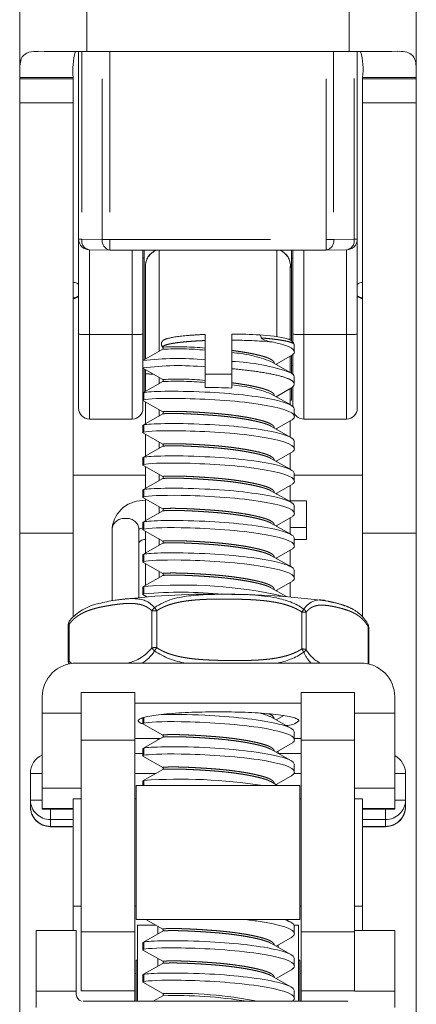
# Model space of a CAD drawing. Header units: millimetres. Extents: x 84 to 331, y 91 to 240.
# Tile 11 of 12: x 316 to 323, y 192 to 210. Entities that reach past the tile are written whole.
import ezdxf

# ---------------------------------------------------------------- set-up
doc = ezdxf.new("R2010")
doc.units = ezdxf.units.MM
doc.header["$MEASUREMENT"] = 0
doc.linetypes.add('DASHEDBIDOT', pattern=[12.4, 3, -3, 0.2, -3, 0.2, -3])
doc.layers.add('Layer0000', color=7, linetype='Continuous', lineweight=20)

msp = doc.modelspace()

# ---------------------------------------------------------------- linework, layer by layer
at = {"layer": 'Layer0000', "color": 7, "linetype": 'Continuous', "lineweight": 20}
for p, q in [((315.871, 211.689), (315.871, 209.189)), ((323.271, 209.189), (323.271, 211.689)), ((316.19, 209.677), (316.213, 209.677)), ((316.971, 209.672), (316.971, 206.172)), ((317.121, 209.672), (322.021, 209.672)), ((322.171, 206.172), (322.171, 209.672)), ((322.929, 209.677), (322.951, 209.678)), ((315.871, 209.189), (315.871, 209.164)), ((315.871, 209.164), (316.871, 209.164)), ((315.871, 208.718), (315.871, 209.163)), ((316.871, 209.164), (316.871, 209.189)), ((316.871, 209.163), (316.871, 208.718)), ((322.271, 209.189), (322.271, 209.164)), ((322.271, 209.164), (323.271, 209.164)), ((322.271, 208.718), (322.271, 209.163)), ((323.271, 209.164), (323.271, 209.189)), ((323.271, 209.163), (323.271, 208.718)), ((315.871, 200.686), (315.871, 208.718)), ((316.871, 208.718), (315.871, 208.718)), ((316.871, 208.718), (316.871, 200.686)), ((322.271, 200.686), (322.271, 208.718)), ((323.271, 208.718), (322.271, 208.718)), ((323.271, 208.718), (323.271, 200.686)), ((316.971, 204.395), (316.971, 206.172)), ((322.171, 206.172), (322.171, 204.395)), ((317.171, 205.972), (317.554, 205.967)), ((317.554, 205.966), (317.551, 205.967)), ((317.554, 205.967), (321.588, 205.967)), ((318.171, 205.967), (318.171, 204.395)), ((318.196, 205.967), (318.196, 203.92)), ((320.946, 204.269), (320.946, 205.967)), ((320.971, 204.395), (320.971, 205.967)), ((321.591, 205.967), (321.586, 205.967)), ((321.588, 205.967), (321.971, 205.972)), ((318.171, 205.814), (318.196, 205.814)), ((320.946, 205.814), (320.971, 205.814)), ((318.221, 203.935), (318.221, 205.642)), ((320.921, 205.642), (320.921, 204.286)), ((316.971, 203.014), (316.971, 204.395)), ((318.171, 204.395), (318.171, 203.905)), ((320.971, 204.249), (320.971, 204.395)), ((322.171, 204.395), (322.171, 203.014)), ((319.331, 204.279), (319.331, 204.139)), ((319.831, 204.286), (319.831, 204.094)), ((320.996, 204.198), (320.996, 204.206)), ((320.996, 204.198), (320.996, 204.068)), ((318.541, 204.117), (318.17, 203.905)), ((319.331, 204.139), (319.331, 204.1)), ((319.331, 204.1), (319.331, 203.921)), ((319.831, 204.055), (319.831, 203.889)), ((320.946, 203.668), (320.946, 204.001)), ((320.971, 203.648), (320.971, 204.02)), ((318.166, 203.901), (318.166, 203.767)), ((319.331, 203.921), (319.331, 203.786)), ((319.831, 203.753), (319.831, 203.888)), ((320.928, 203.679), (320.558, 203.889)), ((320.654, 203.835), (320.93, 203.991)), ((320.921, 203.986), (320.921, 203.683)), ((320.946, 203.814), (320.971, 203.814)), ((318.17, 203.763), (318.541, 203.552)), ((318.171, 203.762), (318.171, 203.302)), ((318.196, 203.748), (318.196, 203.317)), ((318.221, 203.657), (318.221, 203.733)), ((318.221, 203.331), (318.221, 203.657)), ((319.331, 203.535), (319.331, 203.786)), ((319.831, 203.754), (319.831, 203.49)), ((318.541, 203.513), (318.17, 203.302)), ((319.331, 203.401), (319.331, 203.496)), ((319.831, 203.451), (319.831, 203.394)), ((320.996, 203.6), (320.996, 203.465)), ((318.166, 203.298), (318.166, 203.163)), ((320.928, 203.076), (320.558, 203.286)), ((320.654, 203.231), (320.93, 203.388)), ((320.921, 203.383), (320.921, 203.079)), ((320.946, 203.164), (320.946, 203.398)), ((320.971, 203.044), (320.971, 203.417)), ((318.17, 203.159), (318.541, 202.948)), ((318.171, 203.159), (318.171, 203.014)), ((318.221, 202.728), (318.221, 203.13)), ((320.921, 203.164), (320.946, 203.164)), ((318.541, 202.91), (318.17, 202.699)), ((320.996, 202.996), (320.996, 202.862)), ((317.171, 202.814), (317.971, 202.814)), ((320.654, 202.628), (320.93, 202.785)), ((320.921, 202.78), (320.921, 202.476)), ((321.171, 202.814), (321.971, 202.814)), ((318.166, 202.695), (318.166, 202.56)), ((318.17, 202.556), (318.541, 202.345)), ((318.221, 202.125), (318.221, 202.527)), ((320.928, 202.472), (320.558, 202.683)), ((320.996, 202.393), (320.996, 202.258)), ((318.541, 202.307), (318.17, 202.096)), ((320.654, 202.025), (320.93, 202.181)), ((320.921, 202.176), (320.921, 201.873)), ((318.166, 202.092), (318.166, 201.957)), ((320.928, 201.869), (320.558, 202.079)), ((318.17, 201.953), (318.541, 201.742)), ((318.221, 201.521), (318.221, 201.924)), ((320.996, 201.79), (320.996, 201.655)), ((318.221, 201.765), (316.871, 201.765)), ((318.541, 201.703), (318.17, 201.492)), ((322.271, 201.765), (320.996, 201.765)), ((318.166, 201.488), (318.166, 201.353)), ((320.928, 201.266), (320.558, 201.476)), ((320.654, 201.421), (320.93, 201.578)), ((320.921, 201.573), (320.921, 201.27)), ((318.17, 201.35), (318.541, 201.138)), ((318.221, 200.918), (318.221, 201.32)), ((320.921, 201.288), (321.221, 201.288)), ((321.221, 201.217), (321.221, 201.288)), ((318.541, 201.1), (318.17, 200.889)), ((320.996, 201.187), (320.996, 201.052)), ((321.221, 200.788), (321.221, 201.217)), ((318.166, 200.885), (318.166, 200.75)), ((320.928, 200.663), (320.558, 200.873)), ((320.654, 200.818), (320.93, 200.975)), ((320.921, 200.97), (320.921, 200.666)), ((317.596, 200.777), (317.596, 199.422)), ((318.096, 199.484), (318.096, 200.777)), ((318.17, 200.746), (318.541, 200.535)), ((318.221, 200.315), (318.221, 200.717)), ((320.921, 200.788), (321.221, 200.788)), ((321.221, 200.564), (321.221, 200.788)), ((315.871, 184.955), (315.871, 200.686)), ((315.871, 200.686), (316.871, 200.686)), ((316.871, 200.686), (316.871, 199.123)), ((320.996, 200.583), (320.996, 200.448)), ((320.996, 200.564), (321.221, 200.564)), ((322.271, 199.12), (322.271, 200.686)), ((322.271, 200.686), (323.271, 200.686)), ((323.271, 200.686), (323.271, 185.136)), ((318.541, 200.497), (318.17, 200.286)), ((320.654, 200.215), (320.93, 200.372)), ((320.921, 200.366), (320.921, 200.063)), ((318.166, 200.282), (318.166, 200.147)), ((318.17, 200.143), (318.541, 199.932)), ((320.928, 200.059), (320.558, 200.269)), ((318.221, 199.712), (318.221, 200.114)), ((320.996, 199.98), (320.996, 199.845)), ((318.541, 199.893), (318.17, 199.682)), ((320.654, 199.611), (320.93, 199.768)), ((318.166, 199.678), (318.166, 199.543)), ((320.847, 199.502), (320.558, 199.666)), ((320.921, 199.763), (320.921, 199.496)), ((318.17, 199.54), (318.246, 199.496)), ((318.221, 199.495), (318.221, 199.51)), ((316.778, 198.29), (316.778, 198.979)), ((322.385, 198.241), (322.385, 198.93)), ((316.926, 198.258), (322.236, 198.258)), ((316.291, 197.324), (316.291, 197.627)), ((318.021, 197.712), (317.021, 197.712)), ((317.021, 196.822), (317.021, 197.712)), ((318.021, 197.712), (318.021, 196.822)), ((322.121, 197.712), (321.121, 197.712)), ((321.121, 196.822), (321.121, 197.712)), ((322.121, 197.712), (322.121, 196.822)), ((322.871, 197.324), (322.871, 197.627)), ((321.121, 197.513), (318.021, 197.513)), ((316.291, 195.922), (316.291, 197.324)), ((318.166, 197.238), (318.166, 197.13)), ((320.928, 197.043), (320.558, 197.253)), ((320.654, 197.198), (320.798, 197.28)), ((322.871, 195.922), (322.871, 197.324)), ((318.17, 197.126), (318.541, 196.915)), ((318.021, 196.853), (318.5, 196.853)), ((318.541, 196.877), (318.17, 196.666)), ((318.446, 196.823), (318.446, 196.853)), ((320.996, 196.963), (320.996, 196.829)), ((320.996, 196.853), (321.121, 196.853)), ((317.021, 193.244), (317.021, 196.822)), ((318.021, 196.822), (318.021, 193.244)), ((318.166, 196.662), (318.166, 196.527)), ((320.928, 196.439), (320.558, 196.65)), ((320.654, 196.595), (320.93, 196.752)), ((321.121, 193.244), (321.121, 196.822)), ((322.121, 196.822), (322.121, 193.244)), ((318.021, 196.574), (318.166, 196.574)), ((318.17, 196.523), (318.541, 196.312)), ((320.691, 196.574), (321.121, 196.574)), ((320.696, 196.619), (320.696, 196.574)), ((320.996, 196.36), (320.996, 196.225)), ((316.071, 195.702), (316.071, 196.199)), ((318.541, 196.274), (318.17, 196.062)), ((320.654, 195.992), (320.93, 196.148)), ((323.071, 196.199), (323.071, 195.702)), ((316.291, 195.543), (316.291, 195.922)), ((321.096, 195.974), (318.046, 195.974)), ((318.046, 195.974), (318.046, 194.949)), ((318.166, 196.059), (318.166, 195.974)), ((320.685, 195.974), (320.558, 196.046)), ((321.096, 194.949), (321.096, 195.974)), ((322.871, 195.543), (322.871, 195.922)), ((316.071, 195.702), (316.071, 195.583)), ((316.291, 195.535), (316.291, 195.543)), ((317.021, 195.724), (316.871, 195.724)), ((316.871, 195.724), (316.871, 194.904)), ((318.046, 195.724), (318.021, 195.724)), ((321.121, 195.724), (321.096, 195.724)), ((322.271, 195.724), (322.121, 195.724)), ((322.271, 195.724), (322.271, 194.904)), ((322.871, 195.535), (322.871, 195.543)), ((323.071, 195.702), (323.071, 195.583)), ((316.871, 195.535), (316.291, 195.535)), ((322.871, 195.535), (322.271, 195.535)), ((316.446, 195.204), (316.745, 195.204)), ((322.696, 195.204), (322.397, 195.204)), ((316.871, 194.904), (316.871, 193.724)), ((318.046, 194.949), (318.046, 193.474)), ((321.096, 193.474), (321.096, 194.949)), ((322.271, 194.904), (322.271, 193.724)), ((317.021, 193.724), (316.871, 193.724)), ((316.871, 193.724), (316.871, 193.265)), ((318.046, 193.724), (318.021, 193.724)), ((321.121, 193.724), (321.096, 193.724)), ((322.271, 193.724), (322.121, 193.724)), ((322.271, 193.265), (322.271, 193.724)), ((321.096, 193.474), (318.046, 193.474)), ((318.071, 193.366), (318.417, 193.366)), ((318.071, 193.366), (318.071, 191.947)), ((318.227, 193.474), (318.541, 193.295)), ((318.446, 193.203), (318.446, 193.349)), ((320.928, 193.423), (320.837, 193.474)), ((320.991, 193.366), (321.071, 193.366)), ((320.996, 193.344), (320.996, 193.209)), ((321.071, 191.947), (321.071, 193.366)), ((316.928, 193.265), (316.178, 193.265)), ((316.178, 193.265), (316.178, 192.135)), ((316.928, 192.135), (316.928, 193.265)), ((317.021, 192.14), (317.021, 193.244)), ((318.021, 193.244), (318.021, 192.14)), ((318.541, 193.257), (318.17, 193.046)), ((321.121, 192.14), (321.121, 193.244)), ((322.121, 193.265), (322.871, 193.265)), ((322.121, 193.244), (322.121, 192.14)), ((322.871, 192.135), (322.871, 193.265)), ((318.166, 193.042), (318.166, 192.907)), ((320.928, 192.82), (320.558, 193.03)), ((320.654, 192.975), (320.93, 193.132)), ((320.696, 192.999), (320.696, 192.951)), ((318.17, 192.903), (318.541, 192.692)), ((318.071, 192.716), (318.046, 192.716)), ((318.046, 192.716), (318.046, 191.947)), ((318.541, 192.654), (318.17, 192.443)), ((318.446, 192.677), (318.446, 192.746)), ((320.996, 192.74), (320.996, 192.605)), ((321.096, 192.716), (321.071, 192.716)), ((321.096, 191.947), (321.096, 192.716)), ((318.046, 192.466), (318.021, 192.466)), ((318.166, 192.439), (318.166, 192.304)), ((320.928, 192.216), (320.558, 192.426)), ((320.654, 192.372), (320.93, 192.529)), ((321.121, 192.466), (321.096, 192.466)), ((318.17, 192.3), (318.541, 192.089)), ((316.178, 192.135), (316.178, 191.833)), ((316.928, 192.073), (316.928, 192.135)), ((318.021, 192.14), (318.021, 191.947)), ((318.541, 192.05), (318.359, 191.947)), ((320.996, 192.137), (320.996, 192.002)), ((321.121, 191.947), (321.121, 192.14)), ((322.871, 192.135), (322.871, 191.833)), ((321.994, 191.947), (317.055, 191.947)), ((320.975, 191.958), (320.963, 191.947))]:
    msp.add_line(p, q, dxfattribs=at)
at = {"layer": 'Layer0000', "color": 251, "linetype": 'DASHEDBIDOT', "lineweight": 5, "true_color": 0x606060}
for p, q in [((317.121, 211.672), (317.121, 209.672)), ((322.021, 209.672), (322.021, 211.672)), ((317.03, 209.672), (317.03, 206.17)), ((317.413, 206.165), (317.413, 209.672)), ((317.554, 209.672), (317.554, 206.164)), ((321.588, 206.164), (321.588, 209.672)), ((321.73, 209.672), (321.73, 206.165)), ((322.113, 206.17), (322.113, 209.672)), ((316.871, 209.189), (315.871, 209.189)), ((323.271, 209.189), (322.271, 209.189)), ((317.03, 206.17), (317.413, 206.165)), ((317.554, 206.164), (321.588, 206.164)), ((317.554, 206.164), (317.554, 205.967)), ((321.588, 206.164), (321.73, 206.165)), ((321.588, 205.966), (321.588, 206.164)), ((321.73, 206.165), (322.113, 206.17)), ((317.171, 205.972), (317.171, 204.393)), ((317.971, 204.393), (317.971, 205.967)), ((318.471, 205.967), (318.471, 204.077)), ((320.671, 204.35), (320.671, 205.967)), ((321.171, 205.967), (321.171, 204.393)), ((321.971, 204.393), (321.971, 205.972)), ((317.171, 204.393), (317.971, 204.393)), ((317.171, 204.393), (317.171, 202.814)), ((317.971, 202.814), (317.971, 204.393)), ((321.171, 204.393), (321.971, 204.393)), ((321.171, 204.393), (321.171, 202.814)), ((321.971, 202.814), (321.971, 204.393)), ((320.671, 203.825), (320.671, 203.844)), ((319.331, 203.654), (319.831, 203.654)), ((318.471, 203.591), (318.471, 203.474)), ((318.187, 203.308), (318.187, 203.173)), ((320.671, 203.221), (320.671, 203.241)), ((318.471, 202.988), (318.471, 202.87)), ((318.187, 202.57), (318.187, 202.705)), ((320.671, 202.618), (320.671, 202.638)), ((318.471, 202.385), (318.471, 202.267)), ((318.187, 201.966), (318.187, 202.101)), ((320.671, 202.015), (320.671, 202.034)), ((318.471, 201.781), (318.471, 201.664)), ((318.187, 201.363), (318.187, 201.498)), ((320.671, 201.412), (320.671, 201.431)), ((318.471, 201.178), (318.471, 201.06)), ((318.187, 200.76), (318.187, 200.895)), ((320.671, 200.808), (320.671, 200.828)), ((318.471, 200.575), (318.471, 200.457)), ((318.187, 200.157), (318.187, 200.291)), ((320.671, 200.205), (320.671, 200.224)), ((318.471, 199.971), (318.471, 199.854)), ((318.187, 199.553), (318.187, 199.688)), ((320.671, 199.602), (320.671, 199.621)), ((318.34, 198.543), (318.34, 199.232)), ((318.429, 199.236), (318.429, 198.547)), ((321.134, 199.212), (321.171, 199.266)), ((321.134, 198.523), (321.134, 199.212)), ((321.215, 199.206), (321.215, 198.517)), ((316.795, 198.985), (316.795, 198.296)), ((322.375, 198.246), (322.375, 198.935)), ((318.429, 198.547), (318.387, 198.487)), ((322.374, 198.243), (322.375, 198.246)), ((322.375, 198.246), (322.376, 198.243)), ((317.021, 197.324), (316.291, 197.324)), ((318.187, 197.14), (318.187, 197.244)), ((322.871, 197.324), (322.121, 197.324)), ((318.021, 196.822), (317.021, 196.822)), ((318.187, 196.537), (318.187, 196.672)), ((322.121, 196.822), (321.121, 196.822)), ((318.405, 196.196), (318.021, 196.196)), ((321.121, 196.196), (320.987, 196.196)), ((316.291, 195.922), (317.021, 195.922)), ((318.187, 195.974), (318.187, 196.068)), ((322.121, 195.922), (322.871, 195.922)), ((316.291, 195.543), (316.871, 195.543)), ((322.271, 195.543), (322.871, 195.543)), ((316.446, 195.535), (316.446, 195.338)), ((322.696, 195.535), (322.696, 195.338)), ((316.871, 195.338), (316.446, 195.338)), ((316.446, 195.338), (316.446, 195.211)), ((316.446, 195.211), (316.745, 195.211)), ((316.446, 195.211), (316.446, 195.204)), ((316.745, 195.204), (316.745, 195.211)), ((322.696, 195.338), (322.271, 195.338)), ((322.397, 195.211), (322.696, 195.211)), ((322.397, 195.211), (322.397, 195.204)), ((322.696, 195.211), (322.696, 195.338)), ((322.696, 195.211), (322.696, 195.204)), ((317.021, 193.244), (318.021, 193.244)), ((321.121, 193.244), (322.121, 193.244)), ((318.187, 192.917), (318.187, 193.052)), ((318.187, 192.314), (318.187, 192.449)), ((316.928, 192.135), (316.178, 192.135)), ((318.021, 192.14), (317.021, 192.14)), ((322.121, 192.14), (321.121, 192.14)), ((322.121, 192.135), (322.871, 192.135))]:
    msp.add_line(p, q, dxfattribs=at)
msp.add_circle((318.548, 204.154), 0.00347, dxfattribs=at)
at = {"layer": 'Layer0000', "color": 7, "linetype": 'Continuous', "lineweight": 20}
for centre, radius, start, end in [((317.063, 277.732), 68.06, 269.2846, 270.04913), ((318.119, 209.332), 1.256, 164.2562, 186.515), ((322.08, 277.732), 68.06, 269.95087, 270.7154), ((321.022, 209.331), 1.257, 353.5015, 15.745), ((317.171, 206.172), 0.2, 180.0026, 269.9563), ((321.971, 206.172), 0.2, 269.9974, 359.9974), ((318.535, 205.674), 0.315, 112.0907, 185.8338), ((320.608, 205.674), 0.315, 354.1697, 67.91), ((316.871, 205.214), 0.15, 48.1928, 90.0004), ((322.271, 205.214), 0.15, 89.9996, 131.8072), ((316.871, 205.228), 0.15, 269.9996, 311.8072), ((316.871, 205.214), 0.15, 269.9996, 311.8072), ((322.271, 205.228), 0.15, 228.1928, 270.0004), ((322.271, 205.214), 0.15, 228.1928, 270.0004), ((318.498, 204.339), 0.836, 355.8226, 3.6688), ((319.768, 193.799), 10.601, 86.866, 89.6572), ((323.621, 204.344), 3.791, 179.1505, 180.882), ((320.24, 201.817), 2.57, 75.4117, 87.6099), ((320.325, 204.338), 0.0519, 348.1538, 64.1384), ((318.618, 204.226), 0.104, 201.4144, 225.7349), ((320.614, 204.671), 0.418, 235.2441, 265.3996), ((320.879, 204.262), 0.0421, 63.5159, 78.4467), ((320.846, 204.147), 0.161, 21.6078, 71.1557), ((318.529, 204.136), 0.0222, 300.332, 45.2668), ((319.33, 204.074), 0.502, 357.7699, 2.2301), ((320.833, 204.17), 0.203, 298.6093, 314.2446), ((320.932, 204.072), 0.0645, 311.9282, 356.5359), ((318.172, 203.9), 0.00555, 109.8973, 167.0795), ((318.827, 198.268), 5.675, 84.907, 96.6547), ((319.699, 200.225), 3.666, 70.4199, 87.9357), ((318.834, 198.776), 5.035, 84.3291, 97.6178), ((318.171, 203.768), 0.0053, 192.3871, 249.9928), ((320.89, 203.577), 0.108, 11.962, 69.7114), ((318.53, 203.532), 0.0221, 300.1339, 59.9235), ((319.847, 203.516), 0.516, 177.8332, 182.1668), ((319.312, 203.471), 0.52, 357.8474, 2.1526), ((320.894, 203.486), 0.104, 290.3946, 348.4697), ((318.172, 203.297), 0.00572, 111.0096, 167.8386), ((318.201, 203.239), 0.0702, 100.8124, 116.1755), ((319.428, 193.287), 10.114, 87.7127, 90.5457), ((318.188, 203.145), 0.0281, 90.1395, 139.4074), ((318.171, 203.164), 0.0053, 192.3881, 249.9914), ((317.171, 203.014), 0.2, 180, 270), ((317.971, 203.014), 0.2, 270, 0), ((318.53, 202.929), 0.0221, 300.1339, 59.9235), ((320.891, 202.973), 0.108, 12.2845, 70.0212), ((321.171, 203.014), 0.2, 208.9391, 270), ((321.971, 203.014), 0.2, 270, 0), ((320.833, 202.963), 0.203, 298.6108, 314.2451), ((320.932, 202.865), 0.0645, 311.9265, 356.614), ((318.172, 202.693), 0.00572, 111.0096, 167.8386), ((318.188, 202.542), 0.0281, 90.1421, 139.4298), ((318.172, 202.561), 0.00545, 192.027, 248.669), ((318.201, 202.636), 0.0702, 100.8124, 116.1755), ((318.53, 202.326), 0.0221, 300.1339, 59.9235), ((320.891, 202.37), 0.108, 12.2845, 70.0212), ((320.833, 202.36), 0.203, 298.6108, 314.2451), ((320.932, 202.262), 0.0645, 311.9265, 356.614), ((318.172, 202.09), 0.00572, 111.0096, 167.8386), ((318.201, 202.032), 0.0702, 100.8124, 116.1755), ((318.188, 201.938), 0.0281, 90.1421, 139.4298), ((318.172, 201.958), 0.00545, 192.027, 248.669), ((320.891, 201.767), 0.108, 12.2845, 70.0212), ((318.53, 201.722), 0.0221, 300.1339, 59.9235), ((320.833, 201.757), 0.203, 298.6108, 314.2451), ((320.932, 201.659), 0.0645, 311.9265, 356.614), ((318.172, 201.487), 0.00572, 111.0096, 167.8386), ((318.201, 201.429), 0.0702, 100.8124, 116.1755), ((318.166, 200.718), 0.573, 84.4685, 174.0865), ((318.188, 201.335), 0.0281, 90.1421, 139.4298), ((318.172, 201.354), 0.00545, 192.027, 248.669), ((320.891, 201.163), 0.108, 12.2845, 70.0212), ((318.53, 201.119), 0.0221, 300.1339, 59.9236), ((318.172, 200.883), 0.00572, 111.0096, 167.8386), ((318.201, 200.826), 0.0702, 100.8124, 116.1755), ((320.833, 201.153), 0.203, 298.6108, 314.2451), ((320.932, 201.056), 0.0645, 311.9265, 356.614), ((318.198, 200.601), 0.184, 99.9227, 123.5874), ((318.188, 200.732), 0.0281, 90.1421, 139.4298), ((318.172, 200.751), 0.00545, 192.027, 248.669), ((318.208, 200.424), 0.141, 84.5214, 142.6582), ((318.53, 200.516), 0.0221, 300.1339, 59.9236), ((320.891, 200.56), 0.108, 12.2845, 70.0212), ((320.833, 200.55), 0.203, 298.6108, 314.2451), ((320.932, 200.452), 0.0645, 311.9265, 356.614), ((318.172, 200.28), 0.00572, 111.0095, 167.8386), ((318.188, 200.128), 0.0281, 90.1421, 139.4298), ((318.172, 200.148), 0.00545, 192.027, 248.669), ((318.201, 200.223), 0.0702, 100.8124, 116.1755), ((320.891, 199.957), 0.108, 12.2845, 70.0212), ((318.53, 199.913), 0.0221, 300.1339, 59.9236), ((320.833, 199.947), 0.203, 298.6108, 314.2451), ((320.932, 199.849), 0.0645, 311.9265, 356.614), ((318.172, 199.677), 0.00572, 111.0096, 167.8386), ((318.201, 199.619), 0.0702, 100.8124, 116.1755), ((318.89, 190.925), 8.791, 77.3918, 94.5851), ((318.119, 196.288), 3.178, 98.5493, 104.0551), ((319.564, 183.921), 15.628, 82.4395, 97.0467), ((318.188, 199.525), 0.0281, 90.1421, 139.4298), ((318.172, 199.545), 0.00545, 192.027, 248.669), ((318.867, 191.184), 8.397, 84.5513, 94.6449), ((317.531, 198.446), 0.943, 101.1474, 141.089), ((316.876, 198.979), 0.098, 143.6384, 179.9988), ((322.287, 198.93), 0.098, 0.0022, 28.7112), ((316.924, 197.625), 0.633, 89.8248, 179.8237), ((316.876, 198.29), 0.098, 180.0023, 208.4947), ((322.238, 197.625), 0.633, 0.1752, 90.1763), ((318.173, 197.231), 0.103, 207.8756, 265.7711), ((318.188, 197.112), 0.0281, 90.1421, 139.4298), ((318.172, 197.131), 0.00545, 192.027, 248.669), ((320.855, 197.417), 0.324, 267.1166, 313.8526), ((320.891, 196.94), 0.108, 12.2845, 70.0212), ((318.53, 196.896), 0.0221, 300.1339, 59.9235), ((320.932, 196.832), 0.0645, 311.9265, 356.614), ((318.172, 196.66), 0.00572, 111.0095, 167.8386), ((318.201, 196.603), 0.0702, 100.8124, 116.1755), ((320.833, 196.93), 0.203, 298.6108, 314.2451), ((316.446, 196.199), 0.375, 114.4144, 180), ((318.188, 196.509), 0.0281, 90.1421, 139.4297), ((318.172, 196.528), 0.00545, 192.027, 248.669), ((322.696, 196.199), 0.375, 0, 62.1819), ((318.53, 196.293), 0.0221, 300.1339, 59.9235), ((320.891, 196.337), 0.108, 12.2845, 70.0212), ((318.88, 186.192), 9.9, 81.132, 94.0106), ((320.833, 196.327), 0.203, 298.6108, 314.2451), ((320.932, 196.229), 0.0645, 311.9265, 356.614), ((318.172, 196.057), 0.00572, 111.0096, 167.8386), ((318.201, 195.999), 0.0702, 100.8124, 116.1755), ((316.448, 195.581), 0.377, 179.8318, 269.7214), ((322.694, 195.581), 0.377, 270.2791, 0.2809), ((316.746, 191.31), 3.894, 88.1533, 90.007), ((322.397, 191.31), 3.894, 89.993, 91.8467), ((320.599, 192.805), 0.699, 61.9898, 73.3038), ((320.891, 193.32), 0.108, 12.2845, 70.0212), ((318.53, 193.276), 0.0221, 300.1339, 59.9236), ((320.833, 193.31), 0.203, 298.6108, 314.2451), ((320.932, 193.213), 0.0645, 311.9265, 356.614), ((318.172, 193.041), 0.00572, 111.0096, 167.8386), ((318.201, 192.983), 0.0702, 100.8124, 116.1755), ((318.188, 192.889), 0.0281, 90.1421, 139.4298), ((318.172, 192.908), 0.00545, 192.027, 248.669), ((320.891, 192.717), 0.108, 12.2845, 70.0212), ((318.827, 192.68), 0.381, 180.5447, 191.5379), ((318.53, 192.673), 0.0221, 300.1339, 59.9236), ((320.932, 192.609), 0.0645, 311.9265, 356.614), ((318.172, 192.437), 0.00572, 111.0095, 167.8386), ((318.201, 192.38), 0.0702, 100.8124, 116.1755), ((320.833, 192.707), 0.203, 298.6108, 314.2451), ((318.188, 192.286), 0.0281, 90.1421, 139.4298), ((318.172, 192.305), 0.00545, 192.027, 248.669), ((317.054, 192.073), 0.126, 180.1041, 255.0044), ((318.53, 192.07), 0.0221, 300.1339, 59.9236), ((320.891, 192.114), 0.108, 12.2845, 70.0212), ((320.932, 192.006), 0.0645, 311.9265, 356.614)]:
    msp.add_arc(centre, radius, start, end, dxfattribs=at)
at = {"layer": 'Layer0000', "color": 251, "linetype": 'DASHEDBIDOT', "lineweight": 5, "true_color": 0x606060}
for centre, radius, start, end in [((317.021, 206.808), 0.638, 265.5012, 270.7646), ((317.204, 206.144), 0.176, 171.7166, 259.3363), ((317.588, 206.14), 0.177, 171.999, 258.0122), ((317.545, 217.271), 11.107, 269.3148, 270.0443), ((321.556, 206.139), 0.176, 280.6637, 8.2834), ((321.939, 206.144), 0.176, 280.6637, 8.2834), ((322.121, 206.808), 0.638, 269.2354, 274.4988), ((318.531, 205.672), 0.311, 108.7796, 185.4539), ((320.614, 205.673), 0.309, 354.2631, 71.7082), ((317.121, 208.098), 3.705, 267.6798, 270.773), ((318.021, 208.098), 3.705, 269.227, 272.3202), ((321.121, 208.098), 3.705, 267.6798, 270.773), ((322.021, 208.098), 3.705, 269.227, 272.3202), ((318.579, 204.211), 0.0628, 201.8013, 240.0362), ((319.799, 194.665), 9.621, 85.3424, 89.8104), ((318.819, 198.612), 5.512, 84.6705, 92.8967), ((318.801, 198.183), 5.98, 84.91, 92.4247), ((319.644, 201.553), 2.509, 68.6303, 85.7172), ((318.334, 206.278), 2.624, 267.5317, 270.5631), ((318.83, 198.321), 5.238, 84.5085, 93.1653), ((318.819, 198.008), 5.512, 84.6705, 92.8967), ((319.644, 200.949), 2.509, 68.6303, 85.7172), ((317.816, 200.734), 0.224, 82.3621, 168.9691), ((317.876, 200.734), 0.224, 11.0309, 97.6379), ((321.487, 199.061), 0.376, 69.3353, 147.0195), ((318.459, 199.186), 0.127, 124.4913, 158.9043), ((318.416, 198.636), 0.601, 88.7553, 97.2227), ((317.987, 198.941), 0.532, 33.7837, 41.1919), ((321.108, 199.174), 0.112, 16.5888, 55.352), ((316.842, 199.01), 0.0527, 148.6229, 207.7186), ((321.141, 198.766), 0.445, 80.4256, 90.8311), ((316.794, 198.961), 0.0242, 86.9903, 131.95), ((322.325, 198.953), 0.0537, 340.2268, 26.9116), ((322.375, 198.923), 0.0119, 37.6639, 89.9511), ((317.703, 199.053), 0.816, 283.0458, 321.2839), ((317.779, 198.864), 0.716, 302.1546, 328.2147), ((318.416, 197.947), 0.601, 88.7553, 97.2227), ((318.464, 198.599), 0.137, 204.571, 235.4345), ((319.157, 199.598), 1.352, 235.2604, 262.3345), ((320.643, 198.183), 0.597, 27.8122, 34.6631), ((321.141, 198.077), 0.445, 80.4256, 90.8311), ((321.111, 198.555), 0.111, 303.1746, 339.9653), ((321.76, 198.813), 0.621, 208.5079, 243.3438), ((320.461, 199.503), 1.261, 279.0765, 304.3105), ((321.809, 198.736), 0.694, 203.2644, 223.5112), ((316.794, 198.272), 0.0242, 86.9903, 131.95), ((316.87, 198.266), 0.0811, 158.0461, 195.7485), ((317.082, 198.573), 0.399, 223.991, 233.4342), ((320.176, 196.498), 0.846, 63.146, 77.6987), ((320.488, 197.175), 0.14, 17.1187, 78.2011), ((316.242, 204.772), 8.575, 268.8564, 270.3265), ((322.908, 202.674), 6.477, 269.6764, 271.4457), ((316.441, 195.708), 0.37, 180.8024, 270.7805), ((316.251, 203.338), 7.637, 268.6496, 270.3001), ((316.444, 195.584), 0.373, 180.1767, 270.3035), ((322.701, 195.708), 0.37, 269.2195, 359.1976), ((322.698, 195.584), 0.373, 269.6799, 359.8399), ((322.908, 202.178), 6.477, 269.6764, 271.4457), ((316.744, 190.995), 4.216, 88.2777, 89.9897), ((322.398, 190.995), 4.216, 90.0103, 91.7223), ((318.82, 184.54), 7.554, 78.6757, 92.1214), ((318.796, 183.968), 8.086, 80.6417, 91.8101)]:
    msp.add_arc(centre, radius, start, end, dxfattribs=at)
at = {"layer": 'Layer0000', "color": 7, "linetype": 'Continuous', "lineweight": 20}
for points, degree, knots in [([(315.871, 209.189), (315.871, 209.35), (315.872, 209.468), (315.944, 209.64), (316.04, 209.675), (316.19, 209.677)], 3, [0, 0, 0, 0, 0.3864357, 0.3864357, 0.9704253, 0.9704253, 0.9704253, 0.9704253]), ([(322.951, 209.678), (323.062, 209.677), (323.212, 209.64), (323.274, 209.46), (323.271, 209.266), (323.271, 209.189)], 3, [0.0273209, 0.0273209, 0.0273209, 0.0273209, 0.4643047, 0.8057178, 1, 1, 1, 1]), ([(319.332, 204.393), (319.101, 204.384), (318.709, 204.344), (318.58, 204.301), (318.539, 204.277), (318.509, 204.222), (318.521, 204.188)], 2, [0.4752249, 0.4752249, 0.4752249, 0.6507594, 0.8603541, 0.915392, 0.9568316, 1, 1, 1]), ([(320.928, 203.075), (320.867, 203.109), (320.768, 203.141), (320.305, 203.243), (319.811, 203.296), (318.752, 203.344), (318.289, 203.331), (318.187, 203.308)], 3, [0.1545532, 0.1545532, 0.1545532, 0.1545532, 0.2879669, 0.2879669, 0.6122812, 0.6122812, 1, 1, 1, 1]), ([(318.187, 203.173), (318.26, 203.19), (318.516, 203.205), (319.331, 203.19), (319.882, 203.159), (320.741, 203.029), (320.996, 202.951), (320.996, 202.862)], 3, [0, 0, 0, 0, 0.279072, 0.279072, 0.6200505, 0.6200505, 0.9457782, 0.9457782, 0.9457782, 0.9457782]), ([(320.928, 202.471), (320.867, 202.505), (320.768, 202.538), (320.305, 202.64), (319.811, 202.693), (318.752, 202.741), (318.289, 202.728), (318.187, 202.705)], 3, [0.1545532, 0.1545532, 0.1545532, 0.1545532, 0.2879669, 0.2879669, 0.6122812, 0.6122812, 1, 1, 1, 1]), ([(318.187, 202.57), (318.26, 202.587), (318.516, 202.601), (319.331, 202.586), (319.882, 202.555), (320.741, 202.426), (320.996, 202.347), (320.996, 202.258)], 3, [0, 0, 0, 0, 0.279072, 0.279072, 0.6200505, 0.6200505, 0.9457782, 0.9457782, 0.9457782, 0.9457782]), ([(320.928, 201.868), (320.867, 201.902), (320.768, 201.935), (320.305, 202.037), (319.811, 202.089), (318.752, 202.138), (318.289, 202.125), (318.187, 202.101)], 3, [0.1545532, 0.1545532, 0.1545532, 0.1545532, 0.2879669, 0.2879669, 0.6122812, 0.6122812, 1, 1, 1, 1]), ([(318.187, 201.966), (318.26, 201.983), (318.516, 201.998), (319.331, 201.983), (319.882, 201.952), (320.741, 201.823), (320.996, 201.744), (320.996, 201.655)], 3, [0, 0, 0, 0, 0.279072, 0.279072, 0.6200505, 0.6200505, 0.9457782, 0.9457782, 0.9457782, 0.9457782]), ([(320.928, 201.265), (320.867, 201.299), (320.768, 201.331), (320.305, 201.433), (319.811, 201.486), (318.752, 201.534), (318.289, 201.522), (318.187, 201.498)], 3, [0.1545532, 0.1545532, 0.1545532, 0.1545532, 0.2879669, 0.2879669, 0.6122812, 0.6122812, 1, 1, 1, 1]), ([(318.187, 201.363), (318.26, 201.38), (318.516, 201.395), (319.331, 201.38), (319.882, 201.349), (320.741, 201.219), (320.996, 201.141), (320.996, 201.052)], 3, [0, 0, 0, 0, 0.279072, 0.279072, 0.6200505, 0.6200505, 0.9457782, 0.9457782, 0.9457782, 0.9457782]), ([(320.928, 200.661), (320.867, 200.696), (320.768, 200.728), (320.305, 200.83), (319.811, 200.883), (318.752, 200.931), (318.289, 200.918), (318.187, 200.895)], 3, [0.1545532, 0.1545532, 0.1545532, 0.1545532, 0.2879669, 0.2879669, 0.6122812, 0.6122812, 1, 1, 1, 1]), ([(318.187, 200.76), (318.26, 200.777), (318.516, 200.792), (319.331, 200.776), (319.882, 200.746), (320.741, 200.616), (320.996, 200.537), (320.996, 200.448)], 3, [0, 0, 0, 0, 0.279072, 0.279072, 0.6200505, 0.6200505, 0.9457782, 0.9457782, 0.9457782, 0.9457782]), ([(320.928, 200.058), (320.867, 200.092), (320.768, 200.125), (320.305, 200.227), (319.811, 200.28), (318.752, 200.328), (318.289, 200.315), (318.187, 200.291)], 3, [0.1545532, 0.1545532, 0.1545532, 0.1545532, 0.2879669, 0.2879669, 0.6122812, 0.6122812, 1, 1, 1, 1]), ([(318.187, 200.157), (318.26, 200.174), (318.516, 200.188), (319.331, 200.173), (319.882, 200.142), (320.741, 200.013), (320.996, 199.934), (320.996, 199.845)], 3, [0, 0, 0, 0, 0.279072, 0.279072, 0.6200505, 0.6200505, 0.9457782, 0.9457782, 0.9457782, 0.9457782]), ([(322.373, 198.977), (322.303, 199.1), (322.127, 199.249), (321.962, 199.324), (321.757, 199.388), (321.621, 199.413)], 2, [0.0000001, 0.0000001, 0.0000001, 0.2166606, 0.4528441, 0.6374303, 1, 1, 1]), ([(316.797, 199.038), (316.797, 199.038), (316.797, 199.038), (316.797, 199.037), (316.791, 199.029), (316.797, 199.037), (316.797, 199.038)], 3, [0, 0, 0, 0, 0.999866, 0.999866, 0.999866, 1.000993, 1.000993, 1.000993, 1.000993]), ([(320.928, 197.042), (320.867, 197.076), (320.768, 197.108), (320.305, 197.21), (319.811, 197.263), (319.006, 197.3), (318.719, 197.304), (318.511, 197.299)], 3, [0.1545532, 0.1545532, 0.1545532, 0.1545532, 0.2879669, 0.2879669, 0.6122812, 0.6122812, 0.8293231, 0.8293231, 0.8293231, 0.8293231]), ([(318.187, 197.14), (318.26, 197.157), (318.516, 197.172), (319.331, 197.156), (319.882, 197.126), (320.741, 196.996), (320.996, 196.917), (320.996, 196.829)], 3, [0, 0, 0, 0, 0.279072, 0.279072, 0.6200505, 0.6200505, 0.9457782, 0.9457782, 0.9457782, 0.9457782]), ([(320.928, 196.438), (320.867, 196.472), (320.768, 196.505), (320.305, 196.607), (319.811, 196.66), (318.752, 196.708), (318.289, 196.695), (318.187, 196.672)], 3, [0.1545532, 0.1545532, 0.1545532, 0.1545532, 0.2879669, 0.2879669, 0.6122812, 0.6122812, 1, 1, 1, 1]), ([(318.187, 196.537), (318.26, 196.554), (318.516, 196.568), (319.331, 196.553), (319.882, 196.522), (320.741, 196.393), (320.996, 196.314), (320.996, 196.225)], 3, [0, 0, 0, 0, 0.279072, 0.279072, 0.6200505, 0.6200505, 0.9457782, 0.9457782, 0.9457782, 0.9457782]), ([(320.056, 193.474), (320.148, 193.464), (320.237, 193.453), (320.741, 193.377), (320.996, 193.298), (320.996, 193.209)], 3, [0.5541829, 0.5541829, 0.5541829, 0.5541829, 0.6200505, 0.6200505, 0.9457782, 0.9457782, 0.9457782, 0.9457782]), ([(320.928, 192.819), (320.867, 192.853), (320.768, 192.885), (320.305, 192.987), (319.811, 193.04), (318.752, 193.088), (318.289, 193.075), (318.187, 193.052)], 3, [0.1545532, 0.1545532, 0.1545532, 0.1545532, 0.2879669, 0.2879669, 0.6122812, 0.6122812, 1, 1, 1, 1]), ([(318.187, 192.917), (318.26, 192.934), (318.516, 192.949), (319.331, 192.933), (319.882, 192.903), (320.741, 192.773), (320.996, 192.694), (320.996, 192.605)], 3, [0, 0, 0, 0, 0.279072, 0.279072, 0.6200505, 0.6200505, 0.9457782, 0.9457782, 0.9457782, 0.9457782]), ([(320.928, 192.215), (320.867, 192.249), (320.768, 192.282), (320.305, 192.384), (319.811, 192.437), (318.752, 192.485), (318.289, 192.472), (318.187, 192.449)], 3, [0.1545532, 0.1545532, 0.1545532, 0.1545532, 0.2879669, 0.2879669, 0.6122812, 0.6122812, 1, 1, 1, 1]), ([(318.187, 192.314), (318.26, 192.331), (318.516, 192.345), (319.331, 192.33), (319.882, 192.299), (320.741, 192.17), (320.996, 192.091), (320.996, 192.002)], 3, [0, 0, 0, 0, 0.279072, 0.279072, 0.6200505, 0.6200505, 0.9457782, 0.9457782, 0.9457782, 0.9457782])]:
    msp.add_open_spline(points, degree=degree, knots=knots, dxfattribs=at)
at = {"layer": 'Layer0000', "color": 251, "linetype": 'DASHEDBIDOT', "lineweight": 5, "true_color": 0x606060}
for points, weights, degree in [([(318.548, 204.157), (318.526, 204.211), (318.873, 204.261), (319.331, 204.279)], [0.999517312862, 0.999516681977, 0.999517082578, 0.999516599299], 3), ([(320.996, 204.198), (320.996, 204.281), (320.376, 204.327)], [0.938660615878, 0.804118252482, 0.882268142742], 2)]:
    msp.add_rational_spline(points, weights, degree=degree, dxfattribs=at)
at = {"layer": 'Layer0000', "color": 7, "linetype": 'Continuous', "lineweight": 20}
msp.add_open_spline([(320.581, 204.254), (320.848, 204.199), (320.996, 204.135), (320.996, 204.068)], degree=3, dxfattribs=at)
at = {"layer": 'Layer0000', "color": 251, "linetype": 'DASHEDBIDOT', "lineweight": 5, "true_color": 0x606060}
for points, weights, knots in [([(320.622, 203.853), (320.623, 203.921), (320.433, 203.979), (320.209, 204.046), (319.831, 204.094)], [0.934968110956, 0.921567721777, 1, 0.908826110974, 0.941745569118], [0.507739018, 0.507739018, 0.507739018, 0.509615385, 0.509615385, 0.511796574, 0.511796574, 0.511796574]), ([(320.622, 203.25), (320.623, 203.318), (320.433, 203.375), (320.209, 203.443), (319.831, 203.49)], [0.934967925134, 0.921568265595, 1, 0.908826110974, 0.941745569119], [0.488508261, 0.488508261, 0.488508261, 0.490384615, 0.490384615, 0.492565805, 0.492565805, 0.492565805]), ([(320.622, 202.646), (320.623, 202.715), (320.433, 202.772), (320.088, 202.877), (319.49, 202.921), (318.891, 202.966), (318.637, 202.956), (318.535, 202.952), (318.541, 202.948)], [0.93496792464, 0.921568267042, 1, 0.866025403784, 1, 0.866025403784, 1, 0.940969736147, 0.933957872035], [0.469277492, 0.469277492, 0.469277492, 0.471153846, 0.471153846, 0.474358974, 0.474358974, 0.477564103, 0.477564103, 0.478976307, 0.478976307, 0.478976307]), ([(318.541, 202.91), (318.546, 202.913), (318.637, 202.917), (318.891, 202.926), (319.49, 202.882), (320.088, 202.838), (320.433, 202.733), (320.511, 202.709), (320.558, 202.683)], [0.936015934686, 0.947196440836, 1, 0.866025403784, 1, 0.866025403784, 1, 0.966219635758, 0.949474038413], [0.054201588, 0.054201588, 0.054201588, 0.055464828, 0.055464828, 0.058669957, 0.058669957, 0.061875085, 0.061875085, 0.062683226, 0.062683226, 0.062683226]), ([(320.622, 202.043), (320.623, 202.111), (320.433, 202.169), (320.088, 202.273), (319.49, 202.318), (318.891, 202.362), (318.637, 202.352), (318.535, 202.348), (318.541, 202.345)], [0.934967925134, 0.921568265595, 1, 0.866025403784, 1, 0.866025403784, 1, 0.940969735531, 0.933957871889], [0.450046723, 0.450046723, 0.450046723, 0.451923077, 0.451923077, 0.455128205, 0.455128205, 0.458333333, 0.458333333, 0.459745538, 0.459745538, 0.459745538]), ([(318.541, 202.307), (318.546, 202.31), (318.637, 202.313), (318.891, 202.323), (319.49, 202.279), (320.088, 202.234), (320.433, 202.13), (320.511, 202.106), (320.558, 202.079)], [0.936015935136, 0.947196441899, 1, 0.866025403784, 1, 0.866025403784, 1, 0.966219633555, 0.949474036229], [0.073432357, 0.073432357, 0.073432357, 0.074695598, 0.074695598, 0.077900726, 0.077900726, 0.081105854, 0.081105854, 0.081913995, 0.081913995, 0.081913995]), ([(320.622, 201.44), (320.623, 201.508), (320.433, 201.565), (320.088, 201.67), (319.49, 201.714), (318.891, 201.759), (318.637, 201.749), (318.535, 201.745), (318.541, 201.742)], [0.934967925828, 0.921568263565, 1, 0.866025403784, 1, 0.866025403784, 1, 0.940969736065, 0.933957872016], [0.430815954, 0.430815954, 0.430815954, 0.432692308, 0.432692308, 0.435897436, 0.435897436, 0.439102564, 0.439102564, 0.440514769, 0.440514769, 0.440514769]), ([(318.541, 201.703), (318.546, 201.706), (318.637, 201.71), (318.891, 201.72), (319.49, 201.675), (320.088, 201.631), (320.433, 201.526), (320.511, 201.503), (320.558, 201.476)], [0.936015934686, 0.947196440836, 1, 0.866025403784, 1, 0.866025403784, 1, 0.966219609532, 0.949474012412], [0.092663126, 0.092663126, 0.092663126, 0.093926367, 0.093926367, 0.097131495, 0.097131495, 0.100336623, 0.100336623, 0.101144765, 0.101144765, 0.101144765]), ([(320.622, 200.836), (320.623, 200.905), (320.433, 200.962), (320.088, 201.067), (319.49, 201.111), (318.891, 201.156), (318.637, 201.146), (318.535, 201.142), (318.541, 201.138)], [0.934967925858, 0.921568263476, 1, 0.866025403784, 1, 0.866025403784, 1, 0.940969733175, 0.933957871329], [0.411585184, 0.411585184, 0.411585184, 0.413461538, 0.413461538, 0.416666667, 0.416666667, 0.419871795, 0.419871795, 0.421284, 0.421284, 0.421284]), ([(318.541, 201.1), (318.546, 201.103), (318.637, 201.107), (318.891, 201.117), (319.49, 201.072), (320.088, 201.028), (320.433, 200.923), (320.511, 200.899), (320.558, 200.873)], [0.936015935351, 0.947196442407, 1, 0.866025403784, 1, 0.866025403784, 1, 0.966219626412, 0.949474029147], [0.111893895, 0.111893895, 0.111893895, 0.113157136, 0.113157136, 0.116362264, 0.116362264, 0.119567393, 0.119567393, 0.120375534, 0.120375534, 0.120375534]), ([(320.622, 200.233), (320.623, 200.301), (320.433, 200.359), (320.088, 200.463), (319.49, 200.508), (318.891, 200.552), (318.637, 200.542), (318.535, 200.538), (318.541, 200.535)], [0.934967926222, 0.92156826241, 1, 0.866025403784, 1, 0.866025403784, 1, 0.940969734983, 0.933957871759], [0.392354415, 0.392354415, 0.392354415, 0.394230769, 0.394230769, 0.397435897, 0.397435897, 0.400641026, 0.400641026, 0.40205323, 0.40205323, 0.40205323]), ([(318.541, 200.497), (318.546, 200.5), (318.637, 200.503), (318.891, 200.513), (319.49, 200.469), (320.088, 200.424), (320.433, 200.32), (320.511, 200.296), (320.558, 200.269)], [0.936015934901, 0.947196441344, 1, 0.866025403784, 1, 0.866025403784, 1, 0.966219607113, 0.949474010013], [0.131124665, 0.131124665, 0.131124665, 0.132387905, 0.132387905, 0.135593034, 0.135593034, 0.138798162, 0.138798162, 0.139606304, 0.139606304, 0.139606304]), ([(320.622, 199.63), (320.623, 199.698), (320.433, 199.756), (320.088, 199.86), (319.49, 199.905), (318.891, 199.949), (318.637, 199.939), (318.535, 199.935), (318.541, 199.932)], [0.934967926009, 0.921568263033, 1, 0.866025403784, 1, 0.866025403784, 1, 0.940969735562, 0.933957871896], [0.373123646, 0.373123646, 0.373123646, 0.375, 0.375, 0.378205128, 0.378205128, 0.381410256, 0.381410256, 0.382822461, 0.382822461, 0.382822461]), ([(318.541, 199.893), (318.546, 199.897), (318.637, 199.9), (318.891, 199.91), (319.49, 199.866), (320.088, 199.821), (320.433, 199.717), (320.511, 199.693), (320.558, 199.666)], [0.936015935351, 0.947196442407, 1, 0.866025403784, 1, 0.866025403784, 1, 0.966219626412, 0.949474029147], [0.150355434, 0.150355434, 0.150355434, 0.151618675, 0.151618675, 0.154823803, 0.154823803, 0.158028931, 0.158028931, 0.158837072, 0.158837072, 0.158837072]), ([(320.622, 196.613), (320.623, 196.681), (320.433, 196.739), (320.088, 196.844), (319.49, 196.888), (318.891, 196.933), (318.637, 196.923), (318.535, 196.919), (318.541, 196.915)], [0.934967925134, 0.921568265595, 1, 0.866025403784, 1, 0.866025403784, 1, 0.940969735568, 0.933957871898], [0.2769698, 0.2769698, 0.2769698, 0.278846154, 0.278846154, 0.282051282, 0.282051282, 0.28525641, 0.28525641, 0.286668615, 0.286668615, 0.286668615]), ([(318.541, 196.877), (318.546, 196.88), (318.637, 196.884), (318.891, 196.893), (319.49, 196.849), (320.088, 196.805), (320.433, 196.7), (320.511, 196.676), (320.558, 196.65)], [0.936015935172, 0.947196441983, 1, 0.866025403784, 1, 0.866025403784, 1, 0.966219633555, 0.949474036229], [0.24650928, 0.24650928, 0.24650928, 0.247772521, 0.247772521, 0.250977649, 0.250977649, 0.254182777, 0.254182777, 0.254990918, 0.254990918, 0.254990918]), ([(320.622, 196.01), (320.623, 196.078), (320.433, 196.136), (320.088, 196.24), (319.49, 196.285), (318.891, 196.329), (318.637, 196.319), (318.535, 196.315), (318.541, 196.312)], [0.93496792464, 0.921568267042, 1, 0.866025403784, 1, 0.866025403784, 1, 0.940969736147, 0.933957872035], [0.257739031, 0.257739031, 0.257739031, 0.259615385, 0.259615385, 0.262820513, 0.262820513, 0.266025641, 0.266025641, 0.267437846, 0.267437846, 0.267437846]), ([(318.541, 196.274), (318.546, 196.277), (318.637, 196.28), (318.891, 196.29), (319.49, 196.246), (320.088, 196.201), (320.433, 196.097), (320.511, 196.073), (320.558, 196.046)], [0.936015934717, 0.947196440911, 1, 0.866025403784, 1, 0.866025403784, 1, 0.966219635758, 0.949474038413], [0.265740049, 0.265740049, 0.265740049, 0.26700329, 0.26700329, 0.270208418, 0.270208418, 0.273413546, 0.273413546, 0.274221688, 0.274221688, 0.274221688]), ([(320.622, 192.993), (320.623, 193.062), (320.433, 193.119), (320.088, 193.224), (319.49, 193.268), (318.891, 193.313), (318.637, 193.303), (318.535, 193.299), (318.541, 193.295)], [0.934967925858, 0.921568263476, 1, 0.866025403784, 1, 0.866025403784, 1, 0.940969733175, 0.933957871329], [0.161585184, 0.161585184, 0.161585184, 0.163461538, 0.163461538, 0.166666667, 0.166666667, 0.169871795, 0.169871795, 0.171284, 0.171284, 0.171284]), ([(318.541, 193.257), (318.546, 193.26), (318.637, 193.264), (318.891, 193.274), (319.49, 193.229), (320.088, 193.185), (320.433, 193.08), (320.511, 193.057), (320.558, 193.03)], [0.936015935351, 0.947196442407, 1, 0.866025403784, 1, 0.866025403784, 1, 0.966219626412, 0.949474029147], [0.361893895, 0.361893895, 0.361893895, 0.363157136, 0.363157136, 0.366362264, 0.366362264, 0.369567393, 0.369567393, 0.370375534, 0.370375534, 0.370375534]), ([(320.622, 192.39), (320.623, 192.458), (320.433, 192.516), (320.088, 192.621), (319.49, 192.665), (318.891, 192.709), (318.637, 192.699), (318.535, 192.695), (318.541, 192.692)], [0.934967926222, 0.92156826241, 1, 0.866025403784, 1, 0.866025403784, 1, 0.940969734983, 0.933957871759], [0.142354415, 0.142354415, 0.142354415, 0.144230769, 0.144230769, 0.147435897, 0.147435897, 0.150641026, 0.150641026, 0.15205323, 0.15205323, 0.15205323]), ([(318.541, 192.654), (318.546, 192.657), (318.637, 192.66), (318.891, 192.67), (319.49, 192.626), (320.088, 192.581), (320.433, 192.477), (320.511, 192.453), (320.558, 192.426)], [0.936015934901, 0.947196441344, 1, 0.866025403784, 1, 0.866025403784, 1, 0.966219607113, 0.949474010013], [0.381124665, 0.381124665, 0.381124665, 0.382387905, 0.382387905, 0.385593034, 0.385593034, 0.388798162, 0.388798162, 0.389606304, 0.389606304, 0.389606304])]:
    msp.add_rational_spline(points, weights, degree=2, knots=knots, dxfattribs=at)
at = {"layer": 'Layer0000', "color": 7, "linetype": 'Continuous', "lineweight": 20}
msp.add_rational_spline([(320.996, 203.465), (320.996, 203.546), (320.739, 203.614), (320.405, 203.702), (319.831, 203.754)], [0.934826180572, 0.921990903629, 1, 0.900605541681, 0.948690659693], degree=2, knots=[0.488518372, 0.488518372, 0.488518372, 0.490384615, 0.490384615, 0.492762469, 0.492762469, 0.492762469], dxfattribs=at)
at = {"layer": 'Layer0000', "color": 251, "linetype": 'DASHEDBIDOT', "lineweight": 5, "true_color": 0x606060}
for points, degree, knots in [([(318.387, 199.291), (318.281, 199.423), (318.029, 199.485), (317.775, 199.45), (317.647, 199.43)], 3, [0.006239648, 0.006239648, 0.006239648, 0.006239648, 0.007620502, 0.008955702, 0.008955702, 0.008955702, 0.008955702]), ([(321.171, 199.266), (321.019, 199.38), (320.54, 199.532), (319.833, 199.545), (319.078, 199.541), (318.59, 199.441), (318.387, 199.291)], 3, [0.006239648, 0.006239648, 0.006239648, 0.006239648, 0.007275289, 0.009001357, 0.010382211, 0.011763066, 0.011763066, 0.011763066, 0.011763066]), ([(321.134, 199.212), (321.008, 199.299), (320.817, 199.353), (320.67, 199.395), (320.476, 199.418), (320.326, 199.436), (320.13, 199.445), (319.973, 199.451), (319.593, 199.455), (319.436, 199.451), (319.24, 199.446), (319.09, 199.431), (318.896, 199.412), (318.747, 199.372), (318.556, 199.322), (318.429, 199.236)], 2, [0, 0, 0, 0.125, 0.125, 0.25, 0.25, 0.375, 0.375, 0.5, 0.625, 0.625, 0.75, 0.75, 0.875, 0.875, 1, 1, 1]), ([(318.34, 199.232), (318.268, 199.307), (318.159, 199.341), (318.075, 199.368), (317.964, 199.372), (317.879, 199.375), (317.766, 199.364), (317.677, 199.355), (317.46, 199.32), (317.37, 199.301), (317.258, 199.276), (317.173, 199.246), (317.062, 199.207), (316.977, 199.153), (316.868, 199.084), (316.795, 198.985)], 2, [0, 0, 0, 0.125, 0.125, 0.25, 0.25, 0.375, 0.375, 0.5, 0.625, 0.625, 0.75, 0.75, 0.875, 0.875, 1, 1, 1]), ([(322.375, 198.935), (322.321, 199.034), (322.239, 199.105), (322.176, 199.16), (322.093, 199.201), (322.029, 199.232), (321.877, 199.28), (321.715, 199.318), (321.563, 199.341), (321.417, 199.339), (321.354, 199.314), (321.27, 199.281), (321.215, 199.206)], 2, [0, 0, 0, 0.125, 0.125, 0.25, 0.25, 0.375, 0.5, 0.625, 0.75, 0.875, 0.875, 1, 1, 1]), ([(318.429, 198.547), (318.555, 198.46), (318.746, 198.406), (318.894, 198.364), (319.087, 198.341), (319.237, 198.323), (319.433, 198.315), (319.591, 198.308), (319.97, 198.304), (320.127, 198.308), (320.324, 198.313), (320.473, 198.328), (320.667, 198.347), (320.816, 198.387), (321.007, 198.437), (321.134, 198.523)], 2, [0, 0, 0, 0.125, 0.125, 0.25, 0.25, 0.375, 0.375, 0.5, 0.625, 0.625, 0.75, 0.75, 0.875, 0.875, 1, 1, 1])]:
    msp.add_open_spline(points, degree=degree, knots=knots, dxfattribs=at)
at = {"layer": 'Layer0000', "color": 7, "linetype": 'Continuous', "lineweight": 20}
for points in [[(319.581, 197.349), (318.083, 197.349), (318.083, 197.183)], [(321.08, 197.183), (321.08, 197.349), (319.581, 197.349)]]:
    msp.add_rational_spline(points, [1, 0.707106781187, 1], degree=2, dxfattribs=at)

doc.saveas('drawing.dxf')
